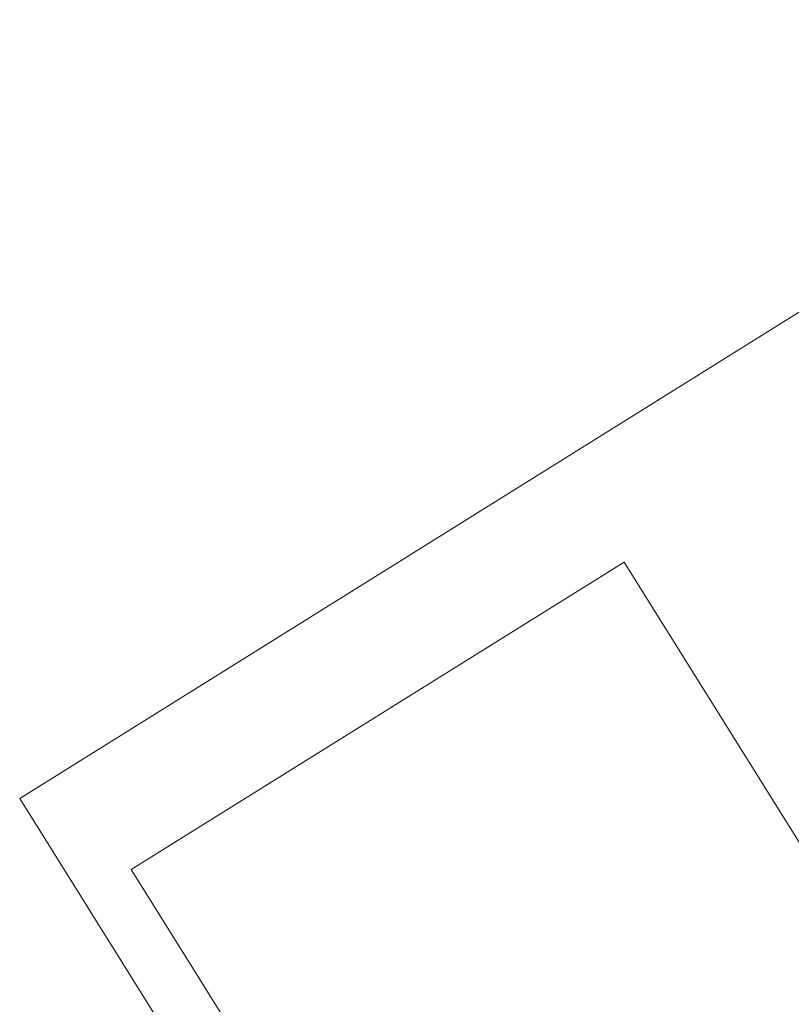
# Model space of a CAD drawing. Header units: metres. Extents: x 0 to 8443948, y 0 to 5887002.
# Tile 248 of 256: x 8443775 to 8443784, y 5886784 to 5886795. Entities that reach past the tile are written whole.
import ezdxf
from ezdxf.enums import TextEntityAlignment as Align

# ---------------------------------------------------------------- set-up
doc = ezdxf.new("R2010")
doc.units = ezdxf.units.M
doc.header["$MEASUREMENT"] = 0
doc.linetypes.add('DASHED', pattern=[19.05, 12.7, -6.35])
doc.layers.get('0').update_dxf_attribs({"color": 250, "linetype": 'CONTINUOUS', "lineweight": 5})
doc.layers.add('światłowód', color=7, linetype='DASHED', lineweight=30)
doc.styles.add('romans', font='romans.shx')

# ---------------------------------------------------------------- blocks, each defined once
blk = doc.blocks.new('VBBBDFG')
blk.add_lwpolyline([(-2578.91, 796.19), (-2278.85, 796.15), (-2278.78, 496.1), (-2578.84, 496.14)], close=True)
at = {"linetype": 'Continuous'}
blk.add_lwpolyline([(-2558.35, 605.69), (-2395.1, 605.69), (-2395.1, 505.94), (-2558.35, 505.94)], close=True, dxfattribs=at)
at = {"layer": 'światłowód', "linetype": 'Continuous', "lineweight": 30, "ltscale": 2, "style": 'romans'}
for tag, height, p in [('10', 13.41, (-4191.31, 965.27)), ('Z', 13.41, (-3196.32, 943.85)), ('S20', 13.41, (-4160.79, 916.78)), ('Z', 13.41, (-3196.32, 889.77)), ('10', 13.41, (-3575.65, 875.05)), ('SŁUP19', 13.41, (-3342.82, 837.15)), ('S21', 13.41, (-3575.57, 837.15)), ('10', 13.41, (-4427.39, 702.74)), ('S17', 13.41, (-4440.36, 655.61)), ('10', 13.41, (-4427.39, 548.39)), ('S17', 13.41, (-4440.36, 455.19)), ('10', 13.41, (-3954.13, 319.17)), ('10', 13.41, (-3888.3, 319.17)), ('10', 13.41, (-3822.48, 319.17)), ('S1', 13.41, (-3988.04, 270.68)), ('10', 12, (-4164.93, -218.17)), ('Z', 12, (-4164.93, -265.32)), ('10', 13.41, (-3193.58, -277.91)), ('S13', 13.41, (-3163.06, -326.41))]:
    blk.add_attdef(tag, text='', height=height, dxfattribs=at).set_placement(p, align=Align.CENTER)
for p in [(-4395.86, 757.15), (-4395.86, 472.07)]:
    blk.add_attdef('10', text='', height=13.41, rotation=90, dxfattribs=at).set_placement(p, align=Align.CENTER)
blk = doc.blocks.new('122233221')
blk.add_blockref('VBBBDFG', (0, 0))

msp = doc.modelspace()

# ---------------------------------------------------------------- block references
at = {"xscale": 0.06288304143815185, "yscale": 0.06288304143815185, "zscale": 0.06288304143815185, "rotation": 301.977755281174}
msp.add_blockref('122233221', (8443834.8, 5886632.117), dxfattribs=at)

doc.saveas('drawing.dxf')
